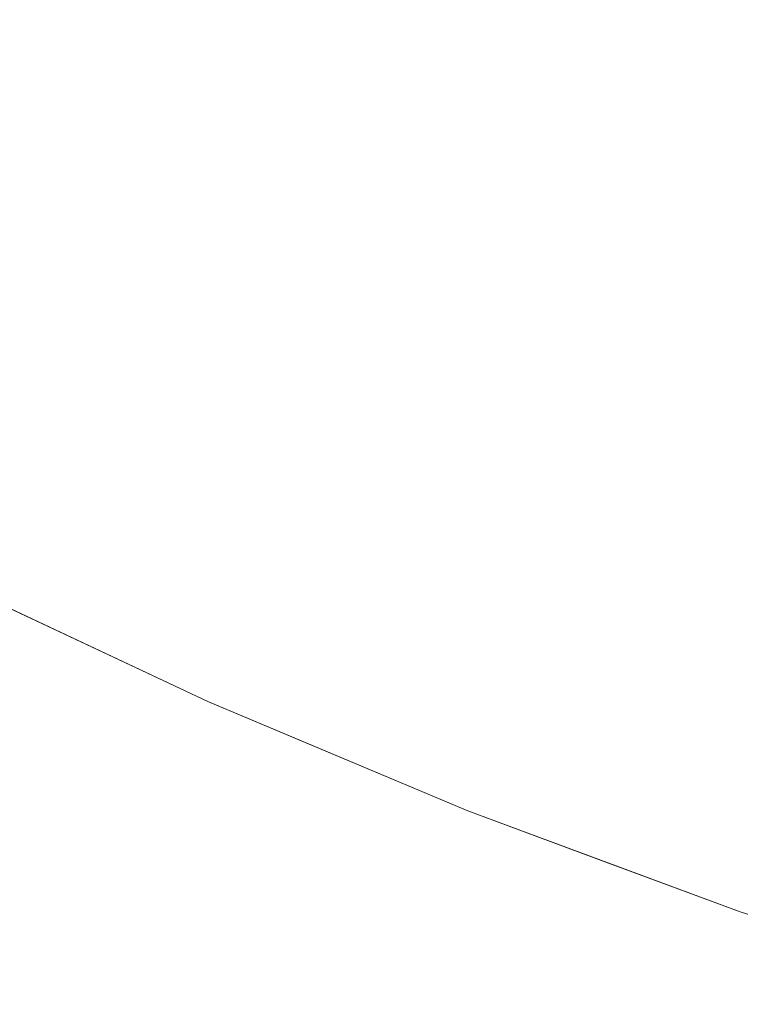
# Model space of a CAD drawing. Header units: centimetres. Extents: x -35.1 to 36.2, y 4.2 to 6.
# Tile 19 of 256: x -35.0254 to -35.0092, y 4.2075 to 4.2296. Entities that reach past the tile are written whole.
import ezdxf

# ---------------------------------------------------------------- set-up
doc = ezdxf.new("R2010")
doc.units = ezdxf.units.CM
doc.header["$LTSCALE"] = 2.54
doc.layers.add('Lucido design-1', color=7, linetype='Continuous')

# ---------------------------------------------------------------- blocks, each defined once
blk = doc.blocks.new('Gruppo-4-1')
at = {"color": 7, "linetype": 'Continuous', "lineweight": 9}
for points, invisible_edges in [([(-35.021574, 4.230271, -2276.272546), (-35.024174, 4.231743, -2276.272546), (-35.025339, 4.230626, -2276.275111), (-35.022697, 4.22913, -2276.275111)], 15), ([(-35.022697, 4.22913, -2276.969229), (-35.025339, 4.230626, -2276.969229), (-35.024174, 4.231743, -2276.971794), (-35.021574, 4.230271, -2276.971794)], 15), ([(-35.021574, 4.230271, -2276.272546), (-35.018895, 4.228841, -2276.272546), (-35.017768, 4.230058, -2276.270043), (-35.020401, 4.231463, -2276.270043)], 15), ([(-35.020401, 4.231463, -2276.974297), (-35.017768, 4.230058, -2276.974297), (-35.018895, 4.228841, -2276.971794), (-35.021574, 4.230271, -2276.971794)], 15), ([(-35.006244, 4.230271, -2276.262924), (-35.008941, 4.231463, -2276.262924), (-35.010089, 4.230058, -2276.26523), (-35.007337, 4.228841, -2276.26523)], 15), ([(-35.007337, 4.228841, -2276.979109), (-35.010089, 4.230058, -2276.979109), (-35.008941, 4.231463, -2276.981416), (-35.006244, 4.230271, -2276.981416)], 15), ([(-35.013935, 4.229986, -2276.267604), (-35.016596, 4.231322, -2276.267604), (-35.017768, 4.230058, -2276.270043), (-35.015058, 4.228697, -2276.270043)], 15), ([(-35.015058, 4.228697, -2276.974297), (-35.017768, 4.230058, -2276.974297), (-35.016596, 4.231322, -2276.976736), (-35.013935, 4.229986, -2276.976736)], 15), ([(-35.013935, 4.229986, -2276.267604), (-35.011201, 4.228697, -2276.267604), (-35.010089, 4.230058, -2276.26523), (-35.012771, 4.231322, -2276.26523)], 15), ([(-35.012771, 4.231322, -2276.979109), (-35.010089, 4.230058, -2276.979109), (-35.011201, 4.228697, -2276.976736), (-35.013935, 4.229986, -2276.976736)], 15), ([(-35.023767, 4.228042, -2276.277736), (-35.022697, 4.22913, -2276.275111), (-35.025339, 4.230626, -2276.275111), (-35.026449, 4.229561, -2276.277736)], 15), ([(-35.023767, 4.228042, -2276.966604), (-35.026449, 4.229561, -2276.966604), (-35.025339, 4.230626, -2276.969229), (-35.022697, 4.22913, -2276.969229)], 15), ([(-35.022697, 4.22913, -2276.275111), (-35.019974, 4.227677, -2276.275111), (-35.018895, 4.228841, -2276.272546), (-35.021574, 4.230271, -2276.272546)], 15), ([(-35.021574, 4.230271, -2276.971794), (-35.018895, 4.228841, -2276.971794), (-35.019974, 4.227677, -2276.969229), (-35.022697, 4.22913, -2276.969229)], 15), ([(-35.015058, 4.228697, -2276.270043), (-35.017768, 4.230058, -2276.270043), (-35.018895, 4.228841, -2276.272546), (-35.016138, 4.227457, -2276.272546)], 15), ([(-35.016138, 4.227457, -2276.971794), (-35.018895, 4.228841, -2276.971794), (-35.017768, 4.230058, -2276.974297), (-35.015058, 4.228697, -2276.974297)], 15), ([(-35.015058, 4.228697, -2276.270043), (-35.012274, 4.227384, -2276.270043), (-35.011201, 4.228697, -2276.267604), (-35.013935, 4.229986, -2276.267604)], 15), ([(-35.013935, 4.229986, -2276.976736), (-35.011201, 4.228697, -2276.976736), (-35.012274, 4.227384, -2276.974297), (-35.015058, 4.228697, -2276.974297)], 15), ([(-35.007337, 4.228841, -2276.26523), (-35.010089, 4.230058, -2276.26523), (-35.011201, 4.228697, -2276.267604), (-35.008395, 4.227457, -2276.267604)], 15), ([(-35.008395, 4.227457, -2276.976736), (-35.011201, 4.228697, -2276.976736), (-35.010089, 4.230058, -2276.979109), (-35.007337, 4.228841, -2276.979109)], 15), ([(-35.026449, 4.229561, -2276.277736), (-35.027503, 4.22855, -2276.280418), (-35.024782, 4.22701, -2276.280418), (-35.023767, 4.228042, -2276.277736)], 15), ([(-35.024782, 4.22701, -2276.963922), (-35.027503, 4.22855, -2276.963922), (-35.026449, 4.229561, -2276.966604), (-35.023767, 4.228042, -2276.966604)], 15), ([(-35.021002, 4.226567, -2276.277736), (-35.019974, 4.227677, -2276.275111), (-35.022697, 4.22913, -2276.275111), (-35.023767, 4.228042, -2276.277736)], 15), ([(-35.022697, 4.22913, -2276.969229), (-35.019974, 4.227677, -2276.969229), (-35.021002, 4.226567, -2276.966604), (-35.023767, 4.228042, -2276.966604)], 15), ([(-35.016138, 4.227457, -2276.272546), (-35.018895, 4.228841, -2276.272546), (-35.019974, 4.227677, -2276.275111), (-35.017172, 4.22627, -2276.275111)], 15), ([(-35.017172, 4.22627, -2276.969229), (-35.019974, 4.227677, -2276.969229), (-35.018895, 4.228841, -2276.971794), (-35.016138, 4.227457, -2276.971794)], 15), ([(-35.02574, 4.226037, -2276.283155), (-35.024782, 4.22701, -2276.280418), (-35.027503, 4.22855, -2276.280418), (-35.028497, 4.227597, -2276.283155)], 15), ([(-35.02574, 4.226037, -2276.961185), (-35.028497, 4.227597, -2276.961185), (-35.027503, 4.22855, -2276.963922), (-35.024782, 4.22701, -2276.963922)], 15), ([(-35.016138, 4.227457, -2276.272546), (-35.013305, 4.226121, -2276.272546), (-35.012274, 4.227384, -2276.270043), (-35.015058, 4.228697, -2276.270043)], 15), ([(-35.015058, 4.228697, -2276.974297), (-35.012274, 4.227384, -2276.974297), (-35.013305, 4.226121, -2276.971794), (-35.016138, 4.227457, -2276.971794)], 15), ([(-35.008395, 4.227457, -2276.267604), (-35.011201, 4.228697, -2276.267604), (-35.012274, 4.227384, -2276.270043), (-35.009416, 4.226121, -2276.270043)], 15), ([(-35.009416, 4.226121, -2276.974297), (-35.012274, 4.227384, -2276.974297), (-35.011201, 4.228697, -2276.976736), (-35.008395, 4.227457, -2276.976736)], 15), ([(-35.023767, 4.228042, -2276.277736), (-35.024782, 4.22701, -2276.280418), (-35.021978, 4.225514, -2276.280418), (-35.021002, 4.226567, -2276.277736)], 15), ([(-35.023767, 4.228042, -2276.966604), (-35.021002, 4.226567, -2276.966604), (-35.021978, 4.225514, -2276.963922), (-35.024782, 4.22701, -2276.963922)], 15), ([(-35.018158, 4.225138, -2276.277736), (-35.017172, 4.22627, -2276.275111), (-35.019974, 4.227677, -2276.275111), (-35.021002, 4.226567, -2276.277736)], 15), ([(-35.018158, 4.225138, -2276.966604), (-35.021002, 4.226567, -2276.966604), (-35.019974, 4.227677, -2276.969229), (-35.017172, 4.22627, -2276.969229)], 15), ([(-35.017172, 4.22627, -2276.275111), (-35.014293, 4.224913, -2276.275111), (-35.013305, 4.226121, -2276.272546), (-35.016138, 4.227457, -2276.272546)], 15), ([(-35.016138, 4.227457, -2276.971794), (-35.013305, 4.226121, -2276.971794), (-35.014293, 4.224913, -2276.969229), (-35.017172, 4.22627, -2276.969229)], 15), ([(-35.009416, 4.226121, -2276.270043), (-35.006488, 4.224913, -2276.270043), (-35.00552, 4.22627, -2276.267604), (-35.008395, 4.227457, -2276.267604)], 15), ([(-35.008395, 4.227457, -2276.976736), (-35.00552, 4.22627, -2276.976736), (-35.006488, 4.224913, -2276.974297), (-35.009416, 4.226121, -2276.974297)], 15), ([(-35.009416, 4.226121, -2276.270043), (-35.012274, 4.227384, -2276.270043), (-35.013305, 4.226121, -2276.272546), (-35.010398, 4.224837, -2276.272546)], 15), ([(-35.010398, 4.224837, -2276.971794), (-35.013305, 4.226121, -2276.971794), (-35.012274, 4.227384, -2276.974297), (-35.009416, 4.226121, -2276.974297)], 15), ([(-35.022899, 4.22452, -2276.283155), (-35.021978, 4.225514, -2276.280418), (-35.024782, 4.22701, -2276.280418), (-35.02574, 4.226037, -2276.283155)], 15), ([(-35.024782, 4.22701, -2276.963922), (-35.021978, 4.225514, -2276.963922), (-35.022899, 4.22452, -2276.961185), (-35.02574, 4.226037, -2276.961185)], 15), ([(-35.021002, 4.226567, -2276.277736), (-35.021978, 4.225514, -2276.280418), (-35.019093, 4.224065, -2276.280418), (-35.018158, 4.225138, -2276.277736)], 15), ([(-35.019093, 4.224065, -2276.963922), (-35.021978, 4.225514, -2276.963922), (-35.021002, 4.226567, -2276.966604), (-35.018158, 4.225138, -2276.966604)], 15), ([(-35.015235, 4.22376, -2276.277736), (-35.014293, 4.224913, -2276.275111), (-35.017172, 4.22627, -2276.275111), (-35.018158, 4.225138, -2276.277736)], 15), ([(-35.017172, 4.22627, -2276.969229), (-35.014293, 4.224913, -2276.969229), (-35.015235, 4.22376, -2276.966604), (-35.018158, 4.225138, -2276.966604)], 15), ([(-35.010398, 4.224837, -2276.272546), (-35.013305, 4.226121, -2276.272546), (-35.014293, 4.224913, -2276.275111), (-35.011339, 4.223607, -2276.275111)], 15), ([(-35.011339, 4.223607, -2276.969229), (-35.014293, 4.224913, -2276.969229), (-35.013305, 4.226121, -2276.971794), (-35.010398, 4.224837, -2276.971794)], 15), ([(-35.010398, 4.224837, -2276.272546), (-35.00742, 4.223607, -2276.272546), (-35.006488, 4.224913, -2276.270043), (-35.009416, 4.226121, -2276.270043)], 15), ([(-35.009416, 4.226121, -2276.974297), (-35.006488, 4.224913, -2276.974297), (-35.00742, 4.223607, -2276.971794), (-35.010398, 4.224837, -2276.971794)], 15), ([(-35.02574, 4.226037, -2276.283155), (-35.026637, 4.225124, -2276.285944), (-35.023761, 4.223589, -2276.285944), (-35.022899, 4.22452, -2276.283155)], 15), ([(-35.02574, 4.226037, -2276.961185), (-35.022899, 4.22452, -2276.961185), (-35.023761, 4.223589, -2276.958396), (-35.026637, 4.225124, -2276.958396)], 15), ([(-35.019975, 4.223052, -2276.283155), (-35.019093, 4.224065, -2276.280418), (-35.021978, 4.225514, -2276.280418), (-35.022899, 4.22452, -2276.283155)], 15), ([(-35.019975, 4.223052, -2276.961185), (-35.022899, 4.22452, -2276.961185), (-35.021978, 4.225514, -2276.963922), (-35.019093, 4.224065, -2276.963922)], 15), ([(-35.024564, 4.222723, -2276.288781), (-35.023761, 4.223589, -2276.285944), (-35.026637, 4.225124, -2276.285944), (-35.027472, 4.224275, -2276.288781)], 15), ([(-35.026637, 4.225124, -2276.958396), (-35.023761, 4.223589, -2276.958396), (-35.024564, 4.222723, -2276.955559), (-35.027472, 4.224275, -2276.955559)], 15), ([(-35.018158, 4.225138, -2276.277736), (-35.019093, 4.224065, -2276.280418), (-35.016128, 4.222667, -2276.280418), (-35.015235, 4.22376, -2276.277736)], 15), ([(-35.018158, 4.225138, -2276.966604), (-35.015235, 4.22376, -2276.966604), (-35.016128, 4.222667, -2276.963922), (-35.019093, 4.224065, -2276.963922)], 15), ([(-35.012235, 4.222435, -2276.277736), (-35.011339, 4.223607, -2276.275111), (-35.014293, 4.224913, -2276.275111), (-35.015235, 4.22376, -2276.277736)], 15), ([(-35.012235, 4.222435, -2276.966604), (-35.015235, 4.22376, -2276.966604), (-35.014293, 4.224913, -2276.969229), (-35.011339, 4.223607, -2276.969229)], 15), ([(-35.011339, 4.223607, -2276.275111), (-35.008311, 4.222357, -2276.275111), (-35.00742, 4.223607, -2276.272546), (-35.010398, 4.224837, -2276.272546)], 15), ([(-35.010398, 4.224837, -2276.971794), (-35.00742, 4.223607, -2276.971794), (-35.008311, 4.222357, -2276.969229), (-35.011339, 4.223607, -2276.969229)], 15), ([(-35.022899, 4.22452, -2276.283155), (-35.023761, 4.223589, -2276.285944), (-35.020802, 4.222103, -2276.285944), (-35.019975, 4.223052, -2276.283155)], 15), ([(-35.020802, 4.222103, -2276.958396), (-35.023761, 4.223589, -2276.958396), (-35.022899, 4.22452, -2276.961185), (-35.019975, 4.223052, -2276.961185)], 15), ([(-35.027472, 4.224275, -2276.288781), (-35.028243, 4.223492, -2276.291665), (-35.025304, 4.221924, -2276.291665), (-35.024564, 4.222723, -2276.288781)], 15), ([(-35.027472, 4.224275, -2276.955559), (-35.024564, 4.222723, -2276.955559), (-35.025304, 4.221924, -2276.952675), (-35.028243, 4.223492, -2276.952675)], 15), ([(-35.016971, 4.221636, -2276.283155), (-35.016128, 4.222667, -2276.280418), (-35.019093, 4.224065, -2276.280418), (-35.019975, 4.223052, -2276.283155)], 15), ([(-35.019093, 4.224065, -2276.963922), (-35.016128, 4.222667, -2276.963922), (-35.016971, 4.221636, -2276.961185), (-35.019975, 4.223052, -2276.961185)], 15), ([(-35.015235, 4.22376, -2276.277736), (-35.016128, 4.222667, -2276.280418), (-35.013086, 4.221323, -2276.280418), (-35.012235, 4.222435, -2276.277736)], 15), ([(-35.013086, 4.221323, -2276.963922), (-35.016128, 4.222667, -2276.963922), (-35.015235, 4.22376, -2276.966604), (-35.012235, 4.222435, -2276.966604)], 15), ([(-35.025981, 4.221194, -2276.29459), (-35.025304, 4.221924, -2276.291665), (-35.028243, 4.223492, -2276.291665), (-35.028947, 4.222777, -2276.29459)], 15), ([(-35.028243, 4.223492, -2276.952675), (-35.025304, 4.221924, -2276.952675), (-35.025981, 4.221194, -2276.94975), (-35.028947, 4.222777, -2276.94975)], 15), ([(-35.021571, 4.22122, -2276.288781), (-35.020802, 4.222103, -2276.285944), (-35.023761, 4.223589, -2276.285944), (-35.024564, 4.222723, -2276.288781)], 15), ([(-35.021571, 4.22122, -2276.955559), (-35.024564, 4.222723, -2276.955559), (-35.023761, 4.223589, -2276.958396), (-35.020802, 4.222103, -2276.958396)], 15), ([(-35.009162, 4.221166, -2276.277736), (-35.008311, 4.222357, -2276.275111), (-35.011339, 4.223607, -2276.275111), (-35.012235, 4.222435, -2276.277736)], 15), ([(-35.011339, 4.223607, -2276.969229), (-35.008311, 4.222357, -2276.969229), (-35.009162, 4.221166, -2276.966604), (-35.012235, 4.222435, -2276.966604)], 15), ([(-35.019975, 4.223052, -2276.283155), (-35.020802, 4.222103, -2276.285944), (-35.01776, 4.220669, -2276.285944), (-35.016971, 4.221636, -2276.283155)], 15), ([(-35.019975, 4.223052, -2276.961185), (-35.016971, 4.221636, -2276.961185), (-35.01776, 4.220669, -2276.958396), (-35.020802, 4.222103, -2276.958396)], 15), ([(-35.024564, 4.222723, -2276.288781), (-35.025304, 4.221924, -2276.291665), (-35.02228, 4.220406, -2276.291665), (-35.021571, 4.22122, -2276.288781)], 15), ([(-35.02228, 4.220406, -2276.952675), (-35.025304, 4.221924, -2276.952675), (-35.024564, 4.222723, -2276.955559), (-35.021571, 4.22122, -2276.955559)], 15), ([(-35.013888, 4.220274, -2276.283155), (-35.013086, 4.221323, -2276.280418), (-35.016128, 4.222667, -2276.280418), (-35.016971, 4.221636, -2276.283155)], 15), ([(-35.013888, 4.220274, -2276.961185), (-35.016971, 4.221636, -2276.961185), (-35.016128, 4.222667, -2276.963922), (-35.013086, 4.221323, -2276.963922)], 15), ([(-35.012235, 4.222435, -2276.277736), (-35.013086, 4.221323, -2276.280418), (-35.009968, 4.220035, -2276.280418), (-35.009162, 4.221166, -2276.277736)], 15), ([(-35.012235, 4.222435, -2276.966604), (-35.009162, 4.221166, -2276.966604), (-35.009968, 4.220035, -2276.963922), (-35.013086, 4.221323, -2276.963922)], 15), ([(-35.022929, 4.219661, -2276.29459), (-35.02228, 4.220406, -2276.291665), (-35.025304, 4.221924, -2276.291665), (-35.025981, 4.221194, -2276.29459)], 15), ([(-35.022929, 4.219661, -2276.94975), (-35.025981, 4.221194, -2276.94975), (-35.025304, 4.221924, -2276.952675), (-35.02228, 4.220406, -2276.952675)], 15), ([(-35.018495, 4.21977, -2276.288781), (-35.01776, 4.220669, -2276.285944), (-35.020802, 4.222103, -2276.285944), (-35.021571, 4.22122, -2276.288781)], 15), ([(-35.020802, 4.222103, -2276.958396), (-35.01776, 4.220669, -2276.958396), (-35.018495, 4.21977, -2276.955559), (-35.021571, 4.22122, -2276.955559)], 15), ([(-35.016971, 4.221636, -2276.283155), (-35.01776, 4.220669, -2276.285944), (-35.014639, 4.21929, -2276.285944), (-35.013888, 4.220274, -2276.283155)], 15), ([(-35.014639, 4.21929, -2276.958396), (-35.01776, 4.220669, -2276.958396), (-35.016971, 4.221636, -2276.961185), (-35.013888, 4.220274, -2276.961185)], 15), ([(-35.010729, 4.218969, -2276.283155), (-35.009968, 4.220035, -2276.280418), (-35.013086, 4.221323, -2276.280418), (-35.013888, 4.220274, -2276.283155)], 15), ([(-35.013086, 4.221323, -2276.963922), (-35.009968, 4.220035, -2276.963922), (-35.010729, 4.218969, -2276.961185), (-35.013888, 4.220274, -2276.961185)], 15), ([(-35.025981, 4.221194, -2276.29459), (-35.026591, 4.220535, -2276.297555), (-35.023514, 4.21899, -2276.297555), (-35.022929, 4.219661, -2276.29459)], 15), ([(-35.023514, 4.21899, -2276.946785), (-35.026591, 4.220535, -2276.946785), (-35.025981, 4.221194, -2276.94975), (-35.022929, 4.219661, -2276.94975)], 15), ([(-35.021571, 4.22122, -2276.288781), (-35.02228, 4.220406, -2276.291665), (-35.019173, 4.21894, -2276.291665), (-35.018495, 4.21977, -2276.288781)], 15), ([(-35.021571, 4.22122, -2276.955559), (-35.018495, 4.21977, -2276.955559), (-35.019173, 4.21894, -2276.952675), (-35.02228, 4.220406, -2276.952675)], 15), ([(-35.009162, 4.221166, -2276.277736), (-35.009968, 4.220035, -2276.280418), (-35.006778, 4.218808, -2276.280418), (-35.006016, 4.219956, -2276.277736)], 15), ([(-35.006778, 4.218808, -2276.963922), (-35.009968, 4.220035, -2276.963922), (-35.009162, 4.221166, -2276.966604), (-35.006016, 4.219956, -2276.966604)], 15), ([(-35.015339, 4.218376, -2276.288781), (-35.014639, 4.21929, -2276.285944), (-35.01776, 4.220669, -2276.285944), (-35.018495, 4.21977, -2276.288781)], 15), ([(-35.015339, 4.218376, -2276.955559), (-35.018495, 4.21977, -2276.955559), (-35.01776, 4.220669, -2276.958396), (-35.014639, 4.21929, -2276.958396)], 15), ([(-35.024034, 4.218393, -2276.300554), (-35.023514, 4.21899, -2276.297555), (-35.026591, 4.220535, -2276.297555), (-35.027134, 4.219949, -2276.300554)], 15), ([(-35.024034, 4.218393, -2276.943786), (-35.027134, 4.219949, -2276.943786), (-35.026591, 4.220535, -2276.946785), (-35.023514, 4.21899, -2276.946785)], 15), ([(-35.019792, 4.218182, -2276.29459), (-35.019173, 4.21894, -2276.291665), (-35.02228, 4.220406, -2276.291665), (-35.022929, 4.219661, -2276.29459)], 15), ([(-35.02228, 4.220406, -2276.952675), (-35.019173, 4.21894, -2276.952675), (-35.019792, 4.218182, -2276.94975), (-35.022929, 4.219661, -2276.94975)], 15), ([(-35.013888, 4.220274, -2276.283155), (-35.014639, 4.21929, -2276.285944), (-35.011441, 4.21797, -2276.285944), (-35.010729, 4.218969, -2276.283155)], 15), ([(-35.013888, 4.220274, -2276.961185), (-35.010729, 4.218969, -2276.961185), (-35.011441, 4.21797, -2276.958396), (-35.014639, 4.21929, -2276.958396)], 15), ([(-35.027134, 4.219949, -2276.300554), (-35.027608, 4.219438, -2276.303583), (-35.024488, 4.217871, -2276.303583), (-35.024034, 4.218393, -2276.300554)], 15), ([(-35.024488, 4.217871, -2276.940757), (-35.027608, 4.219438, -2276.940757), (-35.027134, 4.219949, -2276.943786), (-35.024034, 4.218393, -2276.943786)], 15), ([(-35.007496, 4.217726, -2276.283155), (-35.006778, 4.218808, -2276.280418), (-35.009968, 4.220035, -2276.280418), (-35.010729, 4.218969, -2276.283155)], 15), ([(-35.007496, 4.217726, -2276.961185), (-35.010729, 4.218969, -2276.961185), (-35.009968, 4.220035, -2276.963922), (-35.006778, 4.218808, -2276.963922)], 15), ([(-35.018495, 4.21977, -2276.288781), (-35.019173, 4.21894, -2276.291665), (-35.015984, 4.217531, -2276.291665), (-35.015339, 4.218376, -2276.288781)], 15), ([(-35.015984, 4.217531, -2276.952675), (-35.019173, 4.21894, -2276.952675), (-35.018495, 4.21977, -2276.955559), (-35.015339, 4.218376, -2276.955559)], 15), ([(-35.022929, 4.219661, -2276.29459), (-35.023514, 4.21899, -2276.297555), (-35.020351, 4.217498, -2276.297555), (-35.019792, 4.218182, -2276.29459)], 15), ([(-35.022929, 4.219661, -2276.94975), (-35.019792, 4.218182, -2276.94975), (-35.020351, 4.217498, -2276.946785), (-35.023514, 4.21899, -2276.946785)], 15), ([(-35.024874, 4.217428, -2276.30664), (-35.024488, 4.217871, -2276.303583), (-35.027608, 4.219438, -2276.303583), (-35.028011, 4.219003, -2276.30664)], 15), ([(-35.024874, 4.217428, -2276.9377), (-35.028011, 4.219003, -2276.9377), (-35.027608, 4.219438, -2276.940757), (-35.024488, 4.217871, -2276.940757)], 15), ([(-35.012105, 4.21704, -2276.288781), (-35.011441, 4.21797, -2276.285944), (-35.014639, 4.21929, -2276.285944), (-35.015339, 4.218376, -2276.288781)], 15), ([(-35.014639, 4.21929, -2276.958396), (-35.011441, 4.21797, -2276.958396), (-35.012105, 4.21704, -2276.955559), (-35.015339, 4.218376, -2276.955559)], 15), ([(-35.028011, 4.219003, -2276.30664), (-35.028342, 4.218645, -2276.309719), (-35.025192, 4.217063, -2276.309719), (-35.024874, 4.217428, -2276.30664)], 15), ([(-35.025192, 4.217063, -2276.934621), (-35.028342, 4.218645, -2276.934621), (-35.028011, 4.219003, -2276.9377), (-35.024874, 4.217428, -2276.9377)], 15), ([(-35.020848, 4.21689, -2276.300554), (-35.020351, 4.217498, -2276.297555), (-35.023514, 4.21899, -2276.297555), (-35.024034, 4.218393, -2276.300554)], 15), ([(-35.023514, 4.21899, -2276.946785), (-35.020351, 4.217498, -2276.946785), (-35.020848, 4.21689, -2276.943786), (-35.024034, 4.218393, -2276.943786)], 15), ([(-35.016574, 4.21676, -2276.29459), (-35.015984, 4.217531, -2276.291665), (-35.019173, 4.21894, -2276.291665), (-35.019792, 4.218182, -2276.29459)], 15), ([(-35.016574, 4.21676, -2276.94975), (-35.019792, 4.218182, -2276.94975), (-35.019173, 4.21894, -2276.952675), (-35.015984, 4.217531, -2276.952675)], 15), ([(-35.010729, 4.218969, -2276.283155), (-35.011441, 4.21797, -2276.285944), (-35.008169, 4.216711, -2276.285944), (-35.007496, 4.217726, -2276.283155)], 15), ([(-35.008169, 4.216711, -2276.958396), (-35.011441, 4.21797, -2276.958396), (-35.010729, 4.218969, -2276.961185), (-35.007496, 4.217726, -2276.961185)], 15), ([(-35.02544, 4.216779, -2276.312816), (-35.025192, 4.217063, -2276.309719), (-35.028342, 4.218645, -2276.309719), (-35.028601, 4.218366, -2276.312816)], 15), ([(-35.02544, 4.216779, -2276.931524), (-35.028601, 4.218366, -2276.931524), (-35.028342, 4.218645, -2276.934621), (-35.025192, 4.217063, -2276.934621)], 15), ([(-35.024034, 4.218393, -2276.300554), (-35.024488, 4.217871, -2276.303583), (-35.021282, 4.21636, -2276.303583), (-35.020848, 4.21689, -2276.300554)], 15), ([(-35.024034, 4.218393, -2276.943786), (-35.020848, 4.21689, -2276.943786), (-35.021282, 4.21636, -2276.940757), (-35.024488, 4.217871, -2276.940757)], 15), ([(-35.015339, 4.218376, -2276.288781), (-35.015984, 4.217531, -2276.291665), (-35.012717, 4.216182, -2276.291665), (-35.012105, 4.21704, -2276.288781)], 15), ([(-35.015339, 4.218376, -2276.955559), (-35.012105, 4.21704, -2276.955559), (-35.012717, 4.216182, -2276.952675), (-35.015984, 4.217531, -2276.952675)], 15), ([(-35.019792, 4.218182, -2276.29459), (-35.020351, 4.217498, -2276.297555), (-35.017106, 4.216065, -2276.297555), (-35.016574, 4.21676, -2276.29459)], 15), ([(-35.017106, 4.216065, -2276.946785), (-35.020351, 4.217498, -2276.946785), (-35.019792, 4.218182, -2276.94975), (-35.016574, 4.21676, -2276.94975)], 15), ([(-35.008795, 4.215767, -2276.288781), (-35.008169, 4.216711, -2276.285944), (-35.011441, 4.21797, -2276.285944), (-35.012105, 4.21704, -2276.288781)], 15), ([(-35.008795, 4.215767, -2276.955559), (-35.012105, 4.21704, -2276.955559), (-35.011441, 4.21797, -2276.958396), (-35.008169, 4.216711, -2276.958396)], 15), ([(-35.021651, 4.215908, -2276.30664), (-35.021282, 4.21636, -2276.303583), (-35.024488, 4.217871, -2276.303583), (-35.024874, 4.217428, -2276.30664)], 15), ([(-35.024488, 4.217871, -2276.940757), (-35.021282, 4.21636, -2276.940757), (-35.021651, 4.215908, -2276.9377), (-35.024874, 4.217428, -2276.9377)], 15), ([(-35.017579, 4.215446, -2276.300554), (-35.017106, 4.216065, -2276.297555), (-35.020351, 4.217498, -2276.297555), (-35.020848, 4.21689, -2276.300554)], 15), ([(-35.017579, 4.215446, -2276.943786), (-35.020848, 4.21689, -2276.943786), (-35.020351, 4.217498, -2276.946785), (-35.017106, 4.216065, -2276.946785)], 15), ([(-35.013276, 4.215399, -2276.29459), (-35.012717, 4.216182, -2276.291665), (-35.015984, 4.217531, -2276.291665), (-35.016574, 4.21676, -2276.29459)], 15), ([(-35.015984, 4.217531, -2276.952675), (-35.012717, 4.216182, -2276.952675), (-35.013276, 4.215399, -2276.94975), (-35.016574, 4.21676, -2276.94975)], 15), ([(-35.024874, 4.217428, -2276.30664), (-35.025192, 4.217063, -2276.309719), (-35.021954, 4.215537, -2276.309719), (-35.021651, 4.215908, -2276.30664)], 15), ([(-35.024874, 4.217428, -2276.9377), (-35.021651, 4.215908, -2276.9377), (-35.021954, 4.215537, -2276.934621), (-35.025192, 4.217063, -2276.934621)], 15), ([(-35.022191, 4.215247, -2276.312816), (-35.021954, 4.215537, -2276.309719), (-35.025192, 4.217063, -2276.309719), (-35.02544, 4.216779, -2276.312816)], 15), ([(-35.025192, 4.217063, -2276.934621), (-35.021954, 4.215537, -2276.934621), (-35.022191, 4.215247, -2276.931524), (-35.02544, 4.216779, -2276.931524)], 15), ([(-35.026714, 4.21688, -2276.92217), (-35.021176, 4.214277, -2276.92217), (-35.021176, 4.214277, -2276.32217), (-35.025752, 4.216428, -2276.32217)], 10), ([(-35.025724, 4.216452, -2276.925294), (-35.022463, 4.214914, -2276.925294), (-35.021176, 4.214277, -2276.92217), (-35.026714, 4.21688, -2276.92217)], 11), ([(-35.020848, 4.21689, -2276.300554), (-35.021282, 4.21636, -2276.303583), (-35.017992, 4.214906, -2276.303583), (-35.017579, 4.215446, -2276.300554)], 15), ([(-35.017992, 4.214906, -2276.940757), (-35.021282, 4.21636, -2276.940757), (-35.020848, 4.21689, -2276.943786), (-35.017579, 4.215446, -2276.943786)], 15), ([(-35.012105, 4.21704, -2276.288781), (-35.012717, 4.216182, -2276.291665), (-35.009373, 4.214896, -2276.291665), (-35.008795, 4.215767, -2276.288781)], 15), ([(-35.009373, 4.214896, -2276.952675), (-35.012717, 4.216182, -2276.952675), (-35.012105, 4.21704, -2276.955559), (-35.008795, 4.215767, -2276.955559)], 15), ([(-35.02544, 4.216779, -2276.312816), (-35.025617, 4.216575, -2276.315926), (-35.022361, 4.215039, -2276.315926), (-35.022191, 4.215247, -2276.312816)], 15), ([(-35.02544, 4.216779, -2276.931524), (-35.022191, 4.215247, -2276.931524), (-35.022361, 4.215039, -2276.928414), (-35.025617, 4.216575, -2276.928414)], 15), ([(-35.016574, 4.21676, -2276.29459), (-35.017106, 4.216065, -2276.297555), (-35.01378, 4.214692, -2276.297555), (-35.013276, 4.215399, -2276.29459)], 15), ([(-35.016574, 4.21676, -2276.94975), (-35.013276, 4.215399, -2276.94975), (-35.01378, 4.214692, -2276.946785), (-35.017106, 4.216065, -2276.946785)], 15), ([(-35.025724, 4.216452, -2276.319046), (-35.025752, 4.216428, -2276.32217), (-35.021176, 4.214277, -2276.32217), (-35.022463, 4.214914, -2276.319046)], 13), ([(-35.022463, 4.214914, -2276.319046), (-35.022361, 4.215039, -2276.315926), (-35.025617, 4.216575, -2276.315926), (-35.025724, 4.216452, -2276.319046)], 15), ([(-35.025617, 4.216575, -2276.928414), (-35.022361, 4.215039, -2276.928414), (-35.022463, 4.214914, -2276.925294), (-35.025724, 4.216452, -2276.925294)], 15), ([(-35.018343, 4.214447, -2276.30664), (-35.017992, 4.214906, -2276.303583), (-35.021282, 4.21636, -2276.303583), (-35.021651, 4.215908, -2276.30664)], 15), ([(-35.018343, 4.214447, -2276.9377), (-35.021651, 4.215908, -2276.9377), (-35.021282, 4.21636, -2276.940757), (-35.017992, 4.214906, -2276.940757)], 15), ([(-35.009901, 4.214101, -2276.29459), (-35.009373, 4.214896, -2276.291665), (-35.012717, 4.216182, -2276.291665), (-35.013276, 4.215399, -2276.29459)], 15), ([(-35.009901, 4.214101, -2276.94975), (-35.013276, 4.215399, -2276.94975), (-35.012717, 4.216182, -2276.952675), (-35.009373, 4.214896, -2276.952675)], 15), ([(-35.014229, 4.214063, -2276.300554), (-35.01378, 4.214692, -2276.297555), (-35.017106, 4.216065, -2276.297555), (-35.017579, 4.215446, -2276.300554)], 15), ([(-35.017106, 4.216065, -2276.946785), (-35.01378, 4.214692, -2276.946785), (-35.014229, 4.214063, -2276.943786), (-35.017579, 4.215446, -2276.943786)], 15), ([(-35.021651, 4.215908, -2276.30664), (-35.021954, 4.215537, -2276.309719), (-35.018632, 4.214069, -2276.309719), (-35.018343, 4.214447, -2276.30664)], 15), ([(-35.018632, 4.214069, -2276.934621), (-35.021954, 4.215537, -2276.934621), (-35.021651, 4.215908, -2276.9377), (-35.018343, 4.214447, -2276.9377)], 15), ([(-35.008795, 4.215767, -2276.288781), (-35.009373, 4.214896, -2276.291665), (-35.005956, 4.213676, -2276.291665), (-35.005413, 4.21456, -2276.288781)], 15), ([(-35.008795, 4.215767, -2276.955559), (-35.005413, 4.21456, -2276.955559), (-35.005956, 4.213676, -2276.952675), (-35.009373, 4.214896, -2276.952675)], 15), ([(-35.018857, 4.213774, -2276.312816), (-35.018632, 4.214069, -2276.309719), (-35.021954, 4.215537, -2276.309719), (-35.022191, 4.215247, -2276.312816)], 15), ([(-35.018857, 4.213774, -2276.931524), (-35.022191, 4.215247, -2276.931524), (-35.021954, 4.215537, -2276.934621), (-35.018632, 4.214069, -2276.934621)], 15), ([(-35.017579, 4.215446, -2276.300554), (-35.017992, 4.214906, -2276.303583), (-35.01462, 4.213514, -2276.303583), (-35.014229, 4.214063, -2276.300554)], 15), ([(-35.017579, 4.215446, -2276.943786), (-35.014229, 4.214063, -2276.943786), (-35.01462, 4.213514, -2276.940757), (-35.017992, 4.214906, -2276.940757)], 15), ([(-35.013276, 4.215399, -2276.29459), (-35.01378, 4.214692, -2276.297555), (-35.010377, 4.213383, -2276.297555), (-35.009901, 4.214101, -2276.29459)], 15), ([(-35.010377, 4.213383, -2276.946785), (-35.01378, 4.214692, -2276.946785), (-35.013276, 4.215399, -2276.94975), (-35.009901, 4.214101, -2276.94975)], 15), ([(-35.022191, 4.215247, -2276.312816), (-35.022361, 4.215039, -2276.315926), (-35.019019, 4.213563, -2276.315926), (-35.018857, 4.213774, -2276.312816)], 15), ([(-35.019019, 4.213563, -2276.928414), (-35.022361, 4.215039, -2276.928414), (-35.022191, 4.215247, -2276.931524), (-35.018857, 4.213774, -2276.931524)], 15), ([(-35.019116, 4.213436, -2276.319046), (-35.019019, 4.213563, -2276.315926), (-35.022361, 4.215039, -2276.315926), (-35.022463, 4.214914, -2276.319046)], 15), ([(-35.019116, 4.213436, -2276.925294), (-35.022463, 4.214914, -2276.925294), (-35.022361, 4.215039, -2276.928414), (-35.019019, 4.213563, -2276.928414)], 15), ([(-35.019116, 4.213436, -2276.319046), (-35.022463, 4.214914, -2276.319046), (-35.021176, 4.214277, -2276.32217)], 11), ([(-35.021176, 4.214277, -2276.92217), (-35.022463, 4.214914, -2276.925294), (-35.019116, 4.213436, -2276.925294)], 11), ([(-35.014954, 4.213047, -2276.30664), (-35.01462, 4.213514, -2276.303583), (-35.017992, 4.214906, -2276.303583), (-35.018343, 4.214447, -2276.30664)], 15), ([(-35.017992, 4.214906, -2276.940757), (-35.01462, 4.213514, -2276.940757), (-35.014954, 4.213047, -2276.9377), (-35.018343, 4.214447, -2276.9377)], 15), ([(-35.006452, 4.212869, -2276.29459), (-35.005956, 4.213676, -2276.291665), (-35.009373, 4.214896, -2276.291665), (-35.009901, 4.214101, -2276.29459)], 15), ([(-35.009373, 4.214896, -2276.952675), (-35.005956, 4.213676, -2276.952675), (-35.006452, 4.212869, -2276.94975), (-35.009901, 4.214101, -2276.94975)], 15), ([(-35.010801, 4.212744, -2276.300554), (-35.010377, 4.213383, -2276.297555), (-35.01378, 4.214692, -2276.297555), (-35.014229, 4.214063, -2276.300554)], 15), ([(-35.010801, 4.212744, -2276.943786), (-35.014229, 4.214063, -2276.943786), (-35.01378, 4.214692, -2276.946785), (-35.010377, 4.213383, -2276.946785)], 15), ([(-35.018343, 4.214447, -2276.30664), (-35.018632, 4.214069, -2276.309719), (-35.015227, 4.212663, -2276.309719), (-35.014954, 4.213047, -2276.30664)], 15), ([(-35.018343, 4.214447, -2276.9377), (-35.014954, 4.213047, -2276.9377), (-35.015227, 4.212663, -2276.934621), (-35.018632, 4.214069, -2276.934621)], 15), ([(-35.021176, 4.214277, -2276.32217), (-35.019137, 4.213421, -2276.32217), (-35.019116, 4.213436, -2276.319046)], 10), ([(-35.021176, 4.214277, -2276.92217), (-35.015349, 4.21183, -2276.92217), (-35.015349, 4.21183, -2276.32217), (-35.019137, 4.213421, -2276.32217)], 10), ([(-35.019137, 4.213421, -2276.32217), (-35.021176, 4.214277, -2276.32217), (-35.021176, 4.214277, -2276.92217)], 10), ([(-35.015349, 4.21183, -2276.92217), (-35.021176, 4.214277, -2276.92217), (-35.019116, 4.213436, -2276.925294)], 10), ([(-35.015441, 4.212364, -2276.312816), (-35.015227, 4.212663, -2276.309719), (-35.018632, 4.214069, -2276.309719), (-35.018857, 4.213774, -2276.312816)], 15), ([(-35.018632, 4.214069, -2276.934621), (-35.015227, 4.212663, -2276.934621), (-35.015441, 4.212364, -2276.931524), (-35.018857, 4.213774, -2276.931524)], 15), ([(-35.014229, 4.214063, -2276.300554), (-35.01462, 4.213514, -2276.303583), (-35.011171, 4.212187, -2276.303583), (-35.010801, 4.212744, -2276.300554)], 15), ([(-35.011171, 4.212187, -2276.940757), (-35.01462, 4.213514, -2276.940757), (-35.014229, 4.214063, -2276.943786), (-35.010801, 4.212744, -2276.943786)], 15), ([(-35.009901, 4.214101, -2276.29459), (-35.010377, 4.213383, -2276.297555), (-35.0069, 4.212141, -2276.297555), (-35.006452, 4.212869, -2276.29459)], 15), ([(-35.009901, 4.214101, -2276.94975), (-35.006452, 4.212869, -2276.94975), (-35.0069, 4.212141, -2276.946785), (-35.010377, 4.213383, -2276.946785)], 15), ([(-35.018857, 4.213774, -2276.312816), (-35.019019, 4.213563, -2276.315926), (-35.015595, 4.212149, -2276.315926), (-35.015441, 4.212364, -2276.312816)], 15), ([(-35.018857, 4.213774, -2276.931524), (-35.015441, 4.212364, -2276.931524), (-35.015595, 4.212149, -2276.928414), (-35.019019, 4.213563, -2276.928414)], 15), ([(-35.015687, 4.21202, -2276.319046), (-35.015595, 4.212149, -2276.315926), (-35.019019, 4.213563, -2276.315926), (-35.019116, 4.213436, -2276.319046)], 15), ([(-35.019019, 4.213563, -2276.928414), (-35.015595, 4.212149, -2276.928414), (-35.015687, 4.21202, -2276.925294), (-35.019116, 4.213436, -2276.925294)], 15), ([(-35.015687, 4.21202, -2276.319046), (-35.019116, 4.213436, -2276.319046), (-35.019137, 4.213421, -2276.32217)], 11), ([(-35.019137, 4.213421, -2276.32217), (-35.015349, 4.21183, -2276.32217), (-35.015687, 4.21202, -2276.319046)], 10), ([(-35.019116, 4.213436, -2276.925294), (-35.015687, 4.21202, -2276.925294), (-35.015349, 4.21183, -2276.92217)], 11), ([(-35.011485, 4.211713, -2276.30664), (-35.011171, 4.212187, -2276.303583), (-35.01462, 4.213514, -2276.303583), (-35.014954, 4.213047, -2276.30664)], 15), ([(-35.011485, 4.211713, -2276.9377), (-35.014954, 4.213047, -2276.9377), (-35.01462, 4.213514, -2276.940757), (-35.011171, 4.212187, -2276.940757)], 15), ([(-35.007298, 4.211494, -2276.300554), (-35.0069, 4.212141, -2276.297555), (-35.010377, 4.213383, -2276.297555), (-35.010801, 4.212744, -2276.300554)], 15), ([(-35.010377, 4.213383, -2276.946785), (-35.0069, 4.212141, -2276.946785), (-35.007298, 4.211494, -2276.943786), (-35.010801, 4.212744, -2276.943786)], 15), ([(-35.014954, 4.213047, -2276.30664), (-35.015227, 4.212663, -2276.309719), (-35.011744, 4.211323, -2276.309719), (-35.011485, 4.211713, -2276.30664)], 15), ([(-35.011744, 4.211323, -2276.934621), (-35.015227, 4.212663, -2276.934621), (-35.014954, 4.213047, -2276.9377), (-35.011485, 4.211713, -2276.9377)], 15), ([(-35.011946, 4.211019, -2276.312816), (-35.011744, 4.211323, -2276.309719), (-35.015227, 4.212663, -2276.309719), (-35.015441, 4.212364, -2276.312816)], 15), ([(-35.011946, 4.211019, -2276.931524), (-35.015441, 4.212364, -2276.931524), (-35.015227, 4.212663, -2276.934621), (-35.011744, 4.211323, -2276.934621)], 15), ([(-35.010801, 4.212744, -2276.300554), (-35.011171, 4.212187, -2276.303583), (-35.007645, 4.210929, -2276.303583), (-35.007298, 4.211494, -2276.300554)], 15), ([(-35.010801, 4.212744, -2276.943786), (-35.007298, 4.211494, -2276.943786), (-35.007645, 4.210929, -2276.940757), (-35.011171, 4.212187, -2276.940757)], 15), ([(-35.015441, 4.212364, -2276.312816), (-35.015595, 4.212149, -2276.315926), (-35.01209, 4.210801, -2276.315926), (-35.011946, 4.211019, -2276.312816)], 15), ([(-35.01209, 4.210801, -2276.928414), (-35.015595, 4.212149, -2276.928414), (-35.015441, 4.212364, -2276.931524), (-35.011946, 4.211019, -2276.931524)], 15), ([(-35.012177, 4.21067, -2276.319046), (-35.01209, 4.210801, -2276.315926), (-35.015595, 4.212149, -2276.315926), (-35.015687, 4.21202, -2276.319046)], 15), ([(-35.012177, 4.21067, -2276.925294), (-35.015687, 4.21202, -2276.925294), (-35.015595, 4.212149, -2276.928414), (-35.01209, 4.210801, -2276.928414)], 15), ([(-35.012177, 4.21067, -2276.319046), (-35.015687, 4.21202, -2276.319046), (-35.015349, 4.21183, -2276.32217)], 11), ([(-35.015349, 4.21183, -2276.92217), (-35.015687, 4.21202, -2276.925294), (-35.012177, 4.21067, -2276.925294)], 11), ([(-35.007941, 4.210448, -2276.30664), (-35.007645, 4.210929, -2276.303583), (-35.011171, 4.212187, -2276.303583), (-35.011485, 4.211713, -2276.30664)], 15), ([(-35.011171, 4.212187, -2276.940757), (-35.007645, 4.210929, -2276.940757), (-35.007941, 4.210448, -2276.9377), (-35.011485, 4.211713, -2276.9377)], 15), ([(-35.015349, 4.21183, -2276.32217), (-35.012195, 4.210658, -2276.32217), (-35.012177, 4.21067, -2276.319046)], 10), ([(-35.012195, 4.210658, -2276.32217), (-35.015349, 4.21183, -2276.32217), (-35.015349, 4.21183, -2276.92217), (-35.009244, 4.209562, -2276.92217)], 10), ([(-35.012177, 4.21067, -2276.925294), (-35.009244, 4.209562, -2276.92217), (-35.015349, 4.21183, -2276.92217)], 9), ([(-35.011485, 4.211713, -2276.30664), (-35.011744, 4.211323, -2276.309719), (-35.008184, 4.210052, -2276.309719), (-35.007941, 4.210448, -2276.30664)], 15), ([(-35.011485, 4.211713, -2276.9377), (-35.007941, 4.210448, -2276.9377), (-35.008184, 4.210052, -2276.934621), (-35.011744, 4.211323, -2276.934621)], 15), ([(-35.008374, 4.209744, -2276.312816), (-35.008184, 4.210052, -2276.309719), (-35.011744, 4.211323, -2276.309719), (-35.011946, 4.211019, -2276.312816)], 15), ([(-35.011744, 4.211323, -2276.934621), (-35.008184, 4.210052, -2276.934621), (-35.008374, 4.209744, -2276.931524), (-35.011946, 4.211019, -2276.931524)], 15), ([(-35.011946, 4.211019, -2276.312816), (-35.01209, 4.210801, -2276.315926), (-35.00851, 4.209523, -2276.315926), (-35.008374, 4.209744, -2276.312816)], 15), ([(-35.011946, 4.211019, -2276.931524), (-35.008374, 4.209744, -2276.931524), (-35.00851, 4.209523, -2276.928414), (-35.01209, 4.210801, -2276.928414)], 15), ([(-35.012177, 4.21067, -2276.319046), (-35.012195, 4.210658, -2276.32217), (-35.009244, 4.209562, -2276.32217)], 9), ([(-35.009244, 4.209562, -2276.92217), (-35.009244, 4.209562, -2276.32217), (-35.012195, 4.210658, -2276.32217)], 9), ([(-35.008591, 4.20939, -2276.319046), (-35.00851, 4.209523, -2276.315926), (-35.01209, 4.210801, -2276.315926), (-35.012177, 4.21067, -2276.319046)], 15), ([(-35.01209, 4.210801, -2276.928414), (-35.00851, 4.209523, -2276.928414), (-35.008591, 4.20939, -2276.925294), (-35.012177, 4.21067, -2276.925294)], 15), ([(-35.009244, 4.209562, -2276.32217), (-35.008591, 4.20939, -2276.319046), (-35.012177, 4.21067, -2276.319046)], 11), ([(-35.012177, 4.21067, -2276.925294), (-35.008591, 4.20939, -2276.925294), (-35.009244, 4.209562, -2276.92217)], 11), ([(-35.004948, 4.208166, -2276.32217), (-35.009244, 4.209562, -2276.32217), (-35.009244, 4.209562, -2276.92217), (-35.002875, 4.207493, -2276.92217)], 10)]:
    blk.add_3dface(points, dxfattribs=dict(at, invisible_edges=invisible_edges))

msp = doc.modelspace()

# ---------------------------------------------------------------- block references
at = {"layer": 'Lucido design-1', "color": 7}
msp.add_blockref('Gruppo-4-1', (0, 0), dxfattribs=at)

doc.saveas('drawing.dxf')
